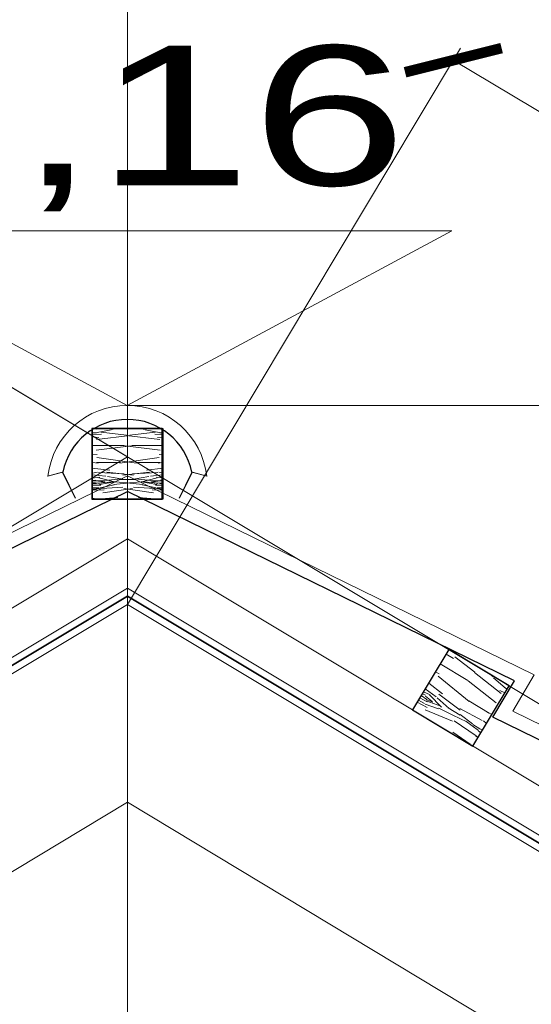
# Model space of a CAD drawing. Header units: millimetres. Extents: x -740 to 33545, y 5178 to 22494.
# Tile 231 of 250: x 12959 to 12996, y 13703 to 13773. Entities that reach past the tile are written whole.
import ezdxf
from ezdxf.lldxf.tags import DXFTag

# ---------------------------------------------------------------- set-up
doc = ezdxf.new("R2010")
doc.units = ezdxf.units.MM
doc.header["$MEASUREMENT"] = 0
doc.layers.get('Defpoints').update_dxf_attribs({"color": 252})
for name, color, linetype, lineweight in [('A_izolacja', 252, 'Continuous', 9), ('A_l.przerywana', 252, 'ICAD_ISO03W100', 9), ('l. przekrojowa', 252, 'Continuous', 30), ('l.przerywana', 252, 'ICAD_ISO03W100', 5), ('l.widokowa', 252, 'Continuous', 15), ('l.wypeĹ‚nien', 252, 'Continuous', 5), ('wymiarowanie', 252, 'Continuous', 9)]:
    doc.layers.add(name, color=color, linetype=linetype, lineweight=lineweight)
doc.styles.add('PROFILE', font='GOTHIC.TTF', dxfattribs={"width": 0.8})
doc.styles.add('styl2', font='simplex.shx')
tags = doc.linetypes.add('ICAD_ISO03W100', pattern=[30, 12, -18]).pattern_tags.tags
tags[6:7] = [DXFTag(74, 4), DXFTag(75, 0), DXFTag(340, '0'), DXFTag(46, 1.0), DXFTag(50, 0.0), DXFTag(44, 0.0), DXFTag(45, 0.0)]
tags[4:5] = [DXFTag(74, 4), DXFTag(75, 0), DXFTag(340, '0'), DXFTag(46, 1.0), DXFTag(50, 0.0), DXFTag(44, 0.0), DXFTag(45, 0.0)]
doc.dimstyles.new('Skala 1-50', dxfattribs={"dimtxt": 12, "dimasz": 5, "dimexe": 1, "dimexo": 1, "dimgap": 1.5, "dimtad": 1, "dimdec": 1, "dimrnd": 0.5, "dimtxsty": 'styl2', "dimblk": 'ARCHTICK', "dimcen": 5, "dimadec": 0, "dimazin": 0, "dimtfac": 1, "dimtdec": 1, "dimtmove": 1, "dimatfit": 3, "dimldrblk": 'ARCHTICK', "dimfxl": 0, "dimlwd": -1, "dimlwe": -1, "dimarcsym": 0})

# ---------------------------------------------------------------- blocks, each defined once
blk = doc.blocks.new('_ArchTick')
at = {"color": 0, "linetype": 'ByBlock', "const_width": 0.15}
blk.add_lwpolyline([(-0.5, -0.5), (0.5, 0.5)], dxfattribs=at)
blk = doc.blocks.new('*D2461')
at = {"layer": 'Defpoints', "color": 0}
for p in [(12967.055, 13731.383), (13272.178, 13601.011), (13249.005, 13562.357)]:
    blk.add_point(p, dxfattribs=at)
at = {"layer": 'wymiarowanie', "color": 0}
for p, q in [((12987.656, 13765.749), (12990.742, 13770.895)), ((12990.227, 13770.037), (13272.178, 13601.011)), ((13269.607, 13596.722), (13272.692, 13601.868))]:
    blk.add_line(p, q, dxfattribs=at)
at = {"layer": 'wymiarowanie', "color": 0, "xscale": 5, "yscale": 5, "zscale": 5}
for p, rotation in [((12990.227, 13770.037), 149.0577037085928), ((13272.178, 13601.011), 329.0577037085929)]:
    blk.add_blockref('_ArchTick', p, dxfattribs=dict(at, rotation=rotation))
at = {"layer": 'wymiarowanie', "color": 0, "insert": (13135.494, 13692.682), "char_height": 12, "attachment_point": 5, "rotation": 329.0577, "style": 'styl2'}
blk.add_mtext('328,5', dxfattribs=at)

msp = doc.modelspace()

# ---------------------------------------------------------------- hatches: boundary and pattern name
at = {"layer": 'l.wypeĹ‚nien'}
h = msp.add_hatch(dxfattribs=at)
h.set_pattern_fill('WOOD8', color=256, scale=10, angle=180, style=0)
h.set_pattern_definition([(190.3048, (22066.2015, -19.996), (-60.00000961, -9.999948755), [1.11803, -110.68536]), (180, (22065.101, -20.196), (-10, 10), [1.1, -8.9]), (161.5651, (22064.0015, -20.196), (-20.00000435, 9.99998403), [0.94868, -30.67409]), (7.125, (22063.1015, -19.896), (-70.0000038, -9.99998282), [0.80623, -79.81635]), (5.1944, (22063.9015, -19.796), (-100.0000067, -9.999952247), [1.10454, -109.34907]), (345.9638, (22065.0015, -19.696), (30.00000546, -9.99998057), [1.23693, -39.99412]), (170.5377, (22065.4015, -19.996), (-50.00000774, 9.9999814), [0.60828, -60.21935]), (186.3402, (22064.8015, -19.896), (79.999994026, 10.00001579), [0.90554, -89.64831]), (354.2894, (22063.9015, -19.996), (89.999994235, -10.000013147), [1.00499, -99.49377]), (11.3099, (22064.9015, -20.096), (-40.00000752, -9.99997632), [0.5099, -50.48029]), (185.1944, (22067.1015, -20.096), (100.0000067, 9.999952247), [1.10454, -109.34907]), (191.3099, (22066.0015, -20.196), (40.00000752, 9.99997632), [1.0198, -49.97039]), (180, (22065.001, -20.396), (-10, 10), [1.2, -8.8]), (159.444, (22063.8015, -20.396), (-50.000018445, 19.999959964), [0.8544, -84.58564]), (176.1859, (22063.00146, -20.096), (-139.999993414, 10.00006124), [1.50333, -148.82963]), (185.1944, (22061.5015, -19.996), (100.0000067, 9.999952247), [1.10454, -109.34907]), (180, (22060.401, -20.096), (-10, 10), [1.1, -8.9]), (174.8056, (22069.3015, -20.096), (-100.0000067, 9.999952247), [1.10454, -109.34907]), (185.1944, (22068.2015, -19.996), (100.0000067, 9.999952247), [1.10454, -109.34907]), (180, (22069.301, -19.896), (-10, 10), [0.6, -9.4]), (174.8056, (22068.7015, -19.896), (-100.0000067, 9.999952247), [1.10454, -109.34907]), (180, (22067.601, -19.796), (-10, 10), [1, -9]), (169.6952, (22066.6015, -19.796), (60.00000961, -9.999948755), [1.11803, -110.68536]), (174.8056, (22065.5015, -19.596), (-100.0000067, 9.999952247), [1.10454, -109.34907]), (185.1944, (22064.4015, -19.496), (100.0000067, 9.999952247), [1.10454, -109.34907]), (185.1944, (22063.3015, -19.596), (100.0000067, 9.999952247), [1.10454, -109.34907]), (188.1301, (22062.2015, -19.696), (59.99999776, 9.99999356), [1.41421, -69.29646]), (180, (22060.801, -19.896), (-10, 10), [1.5, -8.5]), (192.5288, (22061.2015, -25.896), (-50.000003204, -9.99999603), [0.92195, -91.27349]), (185.7106, (22060.3015, -26.096), (89.999994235, 10.000013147), [1.00499, -99.49377]), (171.8699, (22061.2015, -25.896), (-59.99999776, 9.99999356), [0.70711, -70.00357]), (170.5377, (22060.5015, -25.796), (-50.00000774, 9.9999814), [1.21655, -59.61107]), (180, (22069.301, -25.596), (-10, 10), [1.2, -8.8]), (189.4623, (22068.1015, -25.596), (50.00000774, 9.9999814), [0.60828, -60.21935]), (338.1986, (22067.5015, -25.696), (-30.00000273, 9.9999991), [0.53852, -53.31313]), (347.0054, (22068.00146, -25.896), (-90.000007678, 19.999975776), [1.33417, -132.08247]), (187.125, (22060.1015, -25.896), (70.0000038, 9.99998282), [0.80623, -79.81635]), (172.875, (22060.1015, -25.896), (-70.0000038, 9.99998282), [0.80623, -79.81635]), (180, (22069.301, -25.796), (-10, 10), [0.8, -9.2]), (345.9638, (22068.5015, -25.796), (30.00000546, -9.99998057), [0.82462, -40.40644]), (183.3665, (22067.10146, -25.496), (159.99999322, 10.000109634), [1.70294, -168.59093]), (182.2906, (22065.40146, -25.59603), (240.000001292, 9.999957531), [2.502, -247.69792]), (176.8202, (22062.90146, -25.69603), (-170.000005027, 9.999910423), [1.80278, -178.47479]), (170.5377, (22061.1015, -25.596), (-50.00000774, 9.9999814), [1.82483, -59.0028]), (169.6952, (22069.3015, -26.496), (60.00000961, -9.999948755), [1.11803, -110.68536]), (164.0546, (22068.2015, -26.296), (40.00000127, -9.99999889), [1.45602, -71.34508]), (180, (22066.801, -25.896), (-10, 10), [1.3, -8.7]), (188.1301, (22065.5015, -25.896), (59.99999776, 9.99999356), [1.41421, -69.29646]), (176.4237, (22064.10146, -26.096), (-150.000006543, 9.999907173), [1.60312, -158.70907]), (188.7462, (22062.50146, -25.996), (-69.999993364, -10.00004197), [1.31529, -130.21417]), (194.0362, (22061.2015, -26.196), (30.00000546, 9.99998057), [1.23693, -39.99412]), (180, (22060.001, -26.496), (-10, 10), [0.7, -9.3]), (5.1944, (22067.1015, -25.496), (-100.0000067, -9.999952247), [2.20907, -108.24454]), (184.7636, (22069.3015, -24.896), (110.000009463, 9.999915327), [2.40832, -118.00763]), (180, (22066.901, -25.096), (-10, 10), [2.3, -7.7]), (175.9144, (22064.60146, -25.096), (-130.00000149, 9.999961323), [2.80713, -137.54955]), (180, (22061.801, -24.896), (-10, 10), [2.5, -7.5]), (172.875, (22069.3015, -26.996), (-70.0000038, 9.99998282), [2.41868, -78.2039]), (173.6598, (22066.9015, -26.696), (-79.999994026, 10.00001579), [1.81108, -88.74277]), (182.4896, (22065.10146, -26.49603), (219.999994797, 10.000178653), [2.30217, -227.91512]), (186.5198, (22062.80146, -26.59603), (259.9999979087, 29.9999952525), [3.52278, -348.75552]), (176.9872, (22069.30146, -20.49603), (-180.000000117, 10.000041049), [1.90263, -188.36035]), (188.1301, (22067.4015, -20.396), (59.99999776, 9.99999356), [2.12132, -68.58936]), (182.3859, (22065.30146, -20.69603), (230.000005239, 9.999827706), [2.40208, -237.80616]), (169.3803, (22062.90146, -20.796), (109.999984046, -20.00008083), [1.62788, -161.16032]), (180, (22061.301, -20.496), (-10, 10), [2, -8]), (183.1798, (22069.30146, -19.29603), (170.000005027, 9.999910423), [1.80278, -178.47479]), (173.991, (22067.50146, -19.39603), (99.999997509, -9.999993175), [1.9105, -189.13923]), (173.2902, (22065.60146, -19.196), (90.000009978, -9.999938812), [1.71172, -169.4607]), (185.7106, (22063.9015, -18.996), (89.999994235, 10.000013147), [2.00998, -98.48878]), (192.0948, (22061.90146, -19.196), (89.999986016, 20.000067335), [1.43178, -141.74643]), (170.5377, (22060.5015, -19.496), (-50.00000774, 9.9999814), [1.21655, -59.61107]), (176.1859, (22069.30146, -21.196), (-139.999993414, 10.00006124), [1.50333, -148.82963]), (192.8043, (22067.80146, -21.09603), (129.999978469, 30.000073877), [2.2561, -223.35418]), (180, (22065.601, -21.596), (-10, 10), [2.5, -7.5]), (174.5597, (22063.10146, -21.59603), (110.000003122, -9.999933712), [2.1095, -208.84073]), (173.2902, (22061.00146, -21.396), (90.000009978, -9.999938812), [1.71172, -169.4607]), (180, (22069.301, -18.596), (-10, 10), [1.7, -8.3]), (171.8699, (22067.6015, -18.596), (-59.99999776, 9.99999356), [2.82843, -67.88225]), (182.3859, (22064.80146, -18.19603), (230.000005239, 9.999827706), [2.40208, -237.80616]), (185.5275, (22062.40146, -18.29603), (-210.000017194, -19.999853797), [3.11448, -308.33375]), (173.1572, (22069.30146, -27.69603), (169.999993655, -20.000079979), [2.51794, -249.27563]), (180, (22066.801, -27.396), (-10, 10), [2.8, -7.2]), (183.6522, (22064.00146, -27.39603), (310.0000094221, 19.9998729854), [4.70956, -466.24691]), (180, (22069.301, -24.196), (-10, 10), [2.4, -7.6]), (175.2364, (22066.9015, -24.196), (-110.000009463, 9.999915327), [2.40832, -118.00763]), (181.8476, (22064.50146, -23.99603), (300.000004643, 9.999943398), [3.10161, -307.05964]), (182.7263, (22061.40146, -24.09603), (200.00000295, 9.999960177), [2.10238, -208.13558]), (185.1944, (22069.3015, -22.596), (100.0000067, 9.999952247), [2.20907, -108.24454]), (180, (22067.101, -22.796), (-10, 10), [3.2, -6.8]), (178.0908, (22063.90146, -22.79603), (-289.999990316, 10.000242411), [3.00167, -297.16495]), (176.4237, (22060.90146, -22.696), (-150.000006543, 9.999907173), [1.60312, -158.70907])])
h.paths.add_polyline_path([(12964.535, 13738.869), (12969.535, 13738.869), (12969.535, 13743.869), (12964.535, 13743.869)])
h = msp.add_hatch(dxfattribs=at)
h.set_pattern_fill('WOOD8', color=256, scale=10, angle=180, style=0)
h.set_pattern_definition([(190.3048, (22066.2015, -19.996), (-60.00000961, -9.999948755), [1.11803, -110.68536]), (180, (22065.101, -20.196), (-10, 10), [1.1, -8.9]), (161.5651, (22064.0015, -20.196), (-20.00000435, 9.99998403), [0.94868, -30.67409]), (7.125, (22063.1015, -19.896), (-70.0000038, -9.99998282), [0.80623, -79.81635]), (5.1944, (22063.9015, -19.796), (-100.0000067, -9.999952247), [1.10454, -109.34907]), (345.9638, (22065.0015, -19.696), (30.00000546, -9.99998057), [1.23693, -39.99412]), (170.5377, (22065.4015, -19.996), (-50.00000774, 9.9999814), [0.60828, -60.21935]), (186.3402, (22064.8015, -19.896), (79.999994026, 10.00001579), [0.90554, -89.64831]), (354.2894, (22063.9015, -19.996), (89.999994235, -10.000013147), [1.00499, -99.49377]), (11.3099, (22064.9015, -20.096), (-40.00000752, -9.99997632), [0.5099, -50.48029]), (185.1944, (22067.1015, -20.096), (100.0000067, 9.999952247), [1.10454, -109.34907]), (191.3099, (22066.0015, -20.196), (40.00000752, 9.99997632), [1.0198, -49.97039]), (180, (22065.001, -20.396), (-10, 10), [1.2, -8.8]), (159.444, (22063.8015, -20.396), (-50.000018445, 19.999959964), [0.8544, -84.58564]), (176.1859, (22063.00146, -20.096), (-139.999993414, 10.00006124), [1.50333, -148.82963]), (185.1944, (22061.5015, -19.996), (100.0000067, 9.999952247), [1.10454, -109.34907]), (180, (22060.401, -20.096), (-10, 10), [1.1, -8.9]), (174.8056, (22069.3015, -20.096), (-100.0000067, 9.999952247), [1.10454, -109.34907]), (185.1944, (22068.2015, -19.996), (100.0000067, 9.999952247), [1.10454, -109.34907]), (180, (22069.301, -19.896), (-10, 10), [0.6, -9.4]), (174.8056, (22068.7015, -19.896), (-100.0000067, 9.999952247), [1.10454, -109.34907]), (180, (22067.601, -19.796), (-10, 10), [1, -9]), (169.6952, (22066.6015, -19.796), (60.00000961, -9.999948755), [1.11803, -110.68536]), (174.8056, (22065.5015, -19.596), (-100.0000067, 9.999952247), [1.10454, -109.34907]), (185.1944, (22064.4015, -19.496), (100.0000067, 9.999952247), [1.10454, -109.34907]), (185.1944, (22063.3015, -19.596), (100.0000067, 9.999952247), [1.10454, -109.34907]), (188.1301, (22062.2015, -19.696), (59.99999776, 9.99999356), [1.41421, -69.29646]), (180, (22060.801, -19.896), (-10, 10), [1.5, -8.5]), (192.5288, (22061.2015, -25.896), (-50.000003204, -9.99999603), [0.92195, -91.27349]), (185.7106, (22060.3015, -26.096), (89.999994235, 10.000013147), [1.00499, -99.49377]), (171.8699, (22061.2015, -25.896), (-59.99999776, 9.99999356), [0.70711, -70.00357]), (170.5377, (22060.5015, -25.796), (-50.00000774, 9.9999814), [1.21655, -59.61107]), (180, (22069.301, -25.596), (-10, 10), [1.2, -8.8]), (189.4623, (22068.1015, -25.596), (50.00000774, 9.9999814), [0.60828, -60.21935]), (338.1986, (22067.5015, -25.696), (-30.00000273, 9.9999991), [0.53852, -53.31313]), (347.0054, (22068.00146, -25.896), (-90.000007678, 19.999975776), [1.33417, -132.08247]), (187.125, (22060.1015, -25.896), (70.0000038, 9.99998282), [0.80623, -79.81635]), (172.875, (22060.1015, -25.896), (-70.0000038, 9.99998282), [0.80623, -79.81635]), (180, (22069.301, -25.796), (-10, 10), [0.8, -9.2]), (345.9638, (22068.5015, -25.796), (30.00000546, -9.99998057), [0.82462, -40.40644]), (183.3665, (22067.10146, -25.496), (159.99999322, 10.000109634), [1.70294, -168.59093]), (182.2906, (22065.40146, -25.59603), (240.000001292, 9.999957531), [2.502, -247.69792]), (176.8202, (22062.90146, -25.69603), (-170.000005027, 9.999910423), [1.80278, -178.47479]), (170.5377, (22061.1015, -25.596), (-50.00000774, 9.9999814), [1.82483, -59.0028]), (169.6952, (22069.3015, -26.496), (60.00000961, -9.999948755), [1.11803, -110.68536]), (164.0546, (22068.2015, -26.296), (40.00000127, -9.99999889), [1.45602, -71.34508]), (180, (22066.801, -25.896), (-10, 10), [1.3, -8.7]), (188.1301, (22065.5015, -25.896), (59.99999776, 9.99999356), [1.41421, -69.29646]), (176.4237, (22064.10146, -26.096), (-150.000006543, 9.999907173), [1.60312, -158.70907]), (188.7462, (22062.50146, -25.996), (-69.999993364, -10.00004197), [1.31529, -130.21417]), (194.0362, (22061.2015, -26.196), (30.00000546, 9.99998057), [1.23693, -39.99412]), (180, (22060.001, -26.496), (-10, 10), [0.7, -9.3]), (5.1944, (22067.1015, -25.496), (-100.0000067, -9.999952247), [2.20907, -108.24454]), (184.7636, (22069.3015, -24.896), (110.000009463, 9.999915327), [2.40832, -118.00763]), (180, (22066.901, -25.096), (-10, 10), [2.3, -7.7]), (175.9144, (22064.60146, -25.096), (-130.00000149, 9.999961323), [2.80713, -137.54955]), (180, (22061.801, -24.896), (-10, 10), [2.5, -7.5]), (172.875, (22069.3015, -26.996), (-70.0000038, 9.99998282), [2.41868, -78.2039]), (173.6598, (22066.9015, -26.696), (-79.999994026, 10.00001579), [1.81108, -88.74277]), (182.4896, (22065.10146, -26.49603), (219.999994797, 10.000178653), [2.30217, -227.91512]), (186.5198, (22062.80146, -26.59603), (259.9999979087, 29.9999952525), [3.52278, -348.75552]), (176.9872, (22069.30146, -20.49603), (-180.000000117, 10.000041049), [1.90263, -188.36035]), (188.1301, (22067.4015, -20.396), (59.99999776, 9.99999356), [2.12132, -68.58936]), (182.3859, (22065.30146, -20.69603), (230.000005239, 9.999827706), [2.40208, -237.80616]), (169.3803, (22062.90146, -20.796), (109.999984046, -20.00008083), [1.62788, -161.16032]), (180, (22061.301, -20.496), (-10, 10), [2, -8]), (183.1798, (22069.30146, -19.29603), (170.000005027, 9.999910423), [1.80278, -178.47479]), (173.991, (22067.50146, -19.39603), (99.999997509, -9.999993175), [1.9105, -189.13923]), (173.2902, (22065.60146, -19.196), (90.000009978, -9.999938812), [1.71172, -169.4607]), (185.7106, (22063.9015, -18.996), (89.999994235, 10.000013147), [2.00998, -98.48878]), (192.0948, (22061.90146, -19.196), (89.999986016, 20.000067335), [1.43178, -141.74643]), (170.5377, (22060.5015, -19.496), (-50.00000774, 9.9999814), [1.21655, -59.61107]), (176.1859, (22069.30146, -21.196), (-139.999993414, 10.00006124), [1.50333, -148.82963]), (192.8043, (22067.80146, -21.09603), (129.999978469, 30.000073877), [2.2561, -223.35418]), (180, (22065.601, -21.596), (-10, 10), [2.5, -7.5]), (174.5597, (22063.10146, -21.59603), (110.000003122, -9.999933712), [2.1095, -208.84073]), (173.2902, (22061.00146, -21.396), (90.000009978, -9.999938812), [1.71172, -169.4607]), (180, (22069.301, -18.596), (-10, 10), [1.7, -8.3]), (171.8699, (22067.6015, -18.596), (-59.99999776, 9.99999356), [2.82843, -67.88225]), (182.3859, (22064.80146, -18.19603), (230.000005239, 9.999827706), [2.40208, -237.80616]), (185.5275, (22062.40146, -18.29603), (-210.000017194, -19.999853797), [3.11448, -308.33375]), (173.1572, (22069.30146, -27.69603), (169.999993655, -20.000079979), [2.51794, -249.27563]), (180, (22066.801, -27.396), (-10, 10), [2.8, -7.2]), (183.6522, (22064.00146, -27.39603), (310.0000094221, 19.9998729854), [4.70956, -466.24691]), (180, (22069.301, -24.196), (-10, 10), [2.4, -7.6]), (175.2364, (22066.9015, -24.196), (-110.000009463, 9.999915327), [2.40832, -118.00763]), (181.8476, (22064.50146, -23.99603), (300.000004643, 9.999943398), [3.10161, -307.05964]), (182.7263, (22061.40146, -24.09603), (200.00000295, 9.999960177), [2.10238, -208.13558]), (185.1944, (22069.3015, -22.596), (100.0000067, 9.999952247), [2.20907, -108.24454]), (180, (22067.101, -22.796), (-10, 10), [3.2, -6.8]), (178.0908, (22063.90146, -22.79603), (-289.999990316, 10.000242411), [3.00167, -297.16495]), (176.4237, (22060.90146, -22.696), (-150.000006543, 9.999907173), [1.60312, -158.70907])])
h.paths.add_polyline_path([(12964.535, 13738.869), (12969.535, 13738.869), (12969.535, 13743.869), (12964.535, 13743.869)])
h = msp.add_hatch(dxfattribs=at)
h.set_pattern_fill('WOOD8', color=256, scale=10, angle=360, style=0)
h.set_pattern_definition([(349.6952, (3867.908, -19.996), (60.00000961, -9.999948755), [1.11803, -110.68536]), (360, (3869.008, -20.196), (10, 10), [1.1, -8.9]), (18.4349, (3870.108, -20.196), (20.00000435, 9.99998403), [0.94868, -30.67409]), (172.875, (3871.008, -19.896), (70.0000038, -9.99998282), [0.80623, -79.81635]), (174.8056, (3870.208, -19.796), (100.0000067, -9.999952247), [1.10454, -109.34907]), (194.0362, (3869.108, -19.696), (-30.00000546, -9.99998057), [1.23693, -39.99412]), (9.4623, (3868.708, -19.996), (50.00000774, 9.9999814), [0.60828, -60.21935]), (353.6598, (3869.308, -19.896), (-79.999994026, 10.00001579), [0.90554, -89.64831]), (185.7106, (3870.208, -19.996), (-89.999994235, -10.000013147), [1.00499, -99.49377]), (168.6901, (3869.208, -20.096), (40.00000752, -9.99997632), [0.5099, -50.48029]), (354.8056, (3867.008, -20.096), (-100.0000067, 9.999952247), [1.10454, -109.34907]), (348.6901, (3868.108, -20.196), (-40.00000752, 9.99997632), [1.0198, -49.97039]), (360, (3869.108, -20.396), (10, 10), [1.2, -8.8]), (20.556, (3870.308, -20.396), (50.000018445, 19.999959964), [0.8544, -84.58564]), (3.8141, (3871.108, -20.096), (139.999993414, 10.00006124), [1.50333, -148.82963]), (354.8056, (3872.608, -19.996), (-100.0000067, 9.999952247), [1.10454, -109.34907]), (360, (3873.708, -20.096), (10, 10), [1.1, -8.9]), (5.1944, (3864.808, -20.096), (100.0000067, 9.999952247), [1.10454, -109.34907]), (354.8056, (3865.908, -19.996), (-100.0000067, 9.999952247), [1.10454, -109.34907]), (360, (3864.808, -19.896), (10, 10), [0.6, -9.4]), (5.1944, (3865.408, -19.896), (100.0000067, 9.999952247), [1.10454, -109.34907]), (360, (3866.508, -19.796), (10, 10), [1, -9]), (10.3048, (3867.508, -19.796), (-60.00000961, -9.999948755), [1.11803, -110.68536]), (5.1944, (3868.608, -19.596), (100.0000067, 9.999952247), [1.10454, -109.34907]), (354.8056, (3869.708, -19.496), (-100.0000067, 9.999952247), [1.10454, -109.34907]), (354.8056, (3870.808, -19.596), (-100.0000067, 9.999952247), [1.10454, -109.34907]), (351.8699, (3871.908, -19.696), (-59.99999776, 9.99999356), [1.41421, -69.29646]), (360, (3873.308, -19.896), (10, 10), [1.5, -8.5]), (347.4712, (3872.908, -25.896), (50.000003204, -9.99999603), [0.92195, -91.27349]), (354.2894, (3873.808, -26.096), (-89.999994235, 10.000013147), [1.00499, -99.49377]), (8.1301, (3872.908, -25.896), (59.99999776, 9.99999356), [0.70711, -70.00357]), (9.4623, (3873.608, -25.796), (50.00000774, 9.9999814), [1.21655, -59.61107]), (360, (3864.808, -25.596), (10, 10), [1.2, -8.8]), (350.5377, (3866.008, -25.596), (-50.00000774, 9.9999814), [0.60828, -60.21935]), (201.8014, (3866.608, -25.696), (30.00000273, 9.9999991), [0.53852, -53.31313]), (192.9946, (3866.108, -25.896), (90.000007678, 19.999975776), [1.33417, -132.08247]), (352.875, (3874.008, -25.896), (-70.0000038, 9.99998282), [0.80623, -79.81635]), (7.125, (3874.008, -25.896), (70.0000038, 9.99998282), [0.80623, -79.81635]), (360, (3864.808, -25.796), (10, 10), [0.8, -9.2]), (194.0362, (3865.608, -25.796), (-30.00000546, -9.99998057), [0.82462, -40.40644]), (356.6335, (3867.00803, -25.496), (-159.99999322, 10.000109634), [1.70294, -168.59093]), (357.7094, (3868.70803, -25.59603), (-240.000001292, 9.999957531), [2.502, -247.69792]), (3.1798, (3871.20803, -25.69603), (170.000005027, 9.999910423), [1.80278, -178.47479]), (9.4623, (3873.008, -25.596), (50.00000774, 9.9999814), [1.82483, -59.0028]), (10.3048, (3864.808, -26.496), (-60.00000961, -9.999948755), [1.11803, -110.68536]), (15.9454, (3865.908, -26.296), (-40.00000127, -9.99999889), [1.45602, -71.34508]), (360, (3867.308, -25.896), (10, 10), [1.3, -8.7]), (351.8699, (3868.608, -25.896), (-59.99999776, 9.99999356), [1.41421, -69.29646]), (3.5763, (3870.00803, -26.096), (150.000006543, 9.999907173), [1.60312, -158.70907]), (351.2538, (3871.608, -25.996), (69.999993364, -10.00004197), [1.31529, -130.21417]), (345.9638, (3872.908, -26.196), (-30.00000546, 9.99998057), [1.23693, -39.99412]), (360, (3874.108, -26.496), (10, 10), [0.7, -9.3]), (174.8056, (3867.008, -25.496), (100.0000067, -9.999952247), [2.20907, -108.24454]), (355.2364, (3864.808, -24.896), (-110.000009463, 9.999915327), [2.40832, -118.00763]), (360, (3867.208, -25.096), (10, 10), [2.3, -7.7]), (4.0856, (3869.508, -25.096), (130.00000149, 9.999961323), [2.80713, -137.54955]), (360, (3872.308, -24.896), (10, 10), [2.5, -7.5]), (7.125, (3864.808, -26.996), (70.0000038, 9.99998282), [2.41868, -78.2039]), (6.3402, (3867.208, -26.696), (79.999994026, 10.00001579), [1.81108, -88.74277]), (357.5104, (3869.00803, -26.49603), (-219.999994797, 10.000178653), [2.30217, -227.91512]), (353.4802, (3871.30803, -26.59603), (-259.9999979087, 29.9999952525), [3.52278, -348.75552]), (3.0128, (3864.80803, -20.49603), (180.000000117, 10.000041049), [1.90263, -188.36035]), (351.8699, (3866.708, -20.396), (-59.99999776, 9.99999356), [2.12132, -68.58936]), (357.6141, (3868.80803, -20.69603), (-230.000005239, 9.999827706), [2.40208, -237.80616]), (10.6197, (3871.20803, -20.796), (-109.999984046, -20.00008083), [1.62788, -161.16032]), (360, (3872.808, -20.496), (10, 10), [2, -8]), (356.8202, (3864.80803, -19.29603), (-170.000005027, 9.999910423), [1.80278, -178.47479]), (6.009, (3866.60803, -19.39603), (-99.999997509, -9.999993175), [1.9105, -189.13923]), (6.7098, (3868.50803, -19.196), (-90.000009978, -9.999938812), [1.71172, -169.4607]), (354.2894, (3870.208, -18.996), (-89.999994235, 10.000013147), [2.00998, -98.48878]), (347.9052, (3872.208, -19.196), (-89.999986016, 20.000067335), [1.43178, -141.74643]), (9.4623, (3873.608, -19.496), (50.00000774, 9.9999814), [1.21655, -59.61107]), (3.8141, (3864.808, -21.196), (139.999993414, 10.00006124), [1.50333, -148.82963]), (347.1957, (3866.30803, -21.09603), (-129.999978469, 30.000073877), [2.2561, -223.35418]), (360, (3868.508, -21.596), (10, 10), [2.5, -7.5]), (5.4403, (3871.00803, -21.59603), (-110.000003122, -9.999933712), [2.1095, -208.84073]), (6.7098, (3873.10803, -21.396), (-90.000009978, -9.999938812), [1.71172, -169.4607]), (360, (3864.808, -18.596), (10, 10), [1.7, -8.3]), (8.1301, (3866.508, -18.596), (59.99999776, 9.99999356), [2.82843, -67.88225]), (357.6141, (3869.30803, -18.19603), (-230.000005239, 9.999827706), [2.40208, -237.80616]), (354.4725, (3871.70803, -18.29603), (210.000017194, -19.999853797), [3.11448, -308.33375]), (6.8428, (3864.80803, -27.69603), (-169.999993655, -20.000079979), [2.51794, -249.27563]), (360, (3867.308, -27.396), (10, 10), [2.8, -7.2]), (356.3478, (3870.10803, -27.39603), (-310.0000094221, 19.9998729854), [4.70956, -466.24691]), (360, (3864.808, -24.196), (10, 10), [2.4, -7.6]), (4.7636, (3867.208, -24.196), (110.000009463, 9.999915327), [2.40832, -118.00763]), (358.1524, (3869.60803, -23.99603), (-300.000004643, 9.999943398), [3.10161, -307.05964]), (357.2737, (3872.70803, -24.09603), (-200.00000295, 9.999960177), [2.10238, -208.13558]), (354.8056, (3864.808, -22.596), (-100.0000067, 9.999952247), [2.20907, -108.24454]), (360, (3867.008, -22.796), (10, 10), [3.2, -6.8]), (1.9092, (3870.20803, -22.79603), (289.999990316, 10.000242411), [3.00167, -297.16495]), (3.5763, (3873.20803, -22.696), (150.000006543, 9.999907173), [1.60312, -158.70907])])
h.paths.add_polyline_path([(12969.574, 13738.869), (12964.574, 13738.869), (12964.574, 13743.869), (12969.574, 13743.869)])
h = msp.add_hatch(dxfattribs=at)
h.set_pattern_fill('WOOD8', color=256, scale=10, angle=360, style=0)
h.set_pattern_definition([(349.6952, (3867.908, -19.996), (60.00000961, -9.999948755), [1.11803, -110.68536]), (360, (3869.008, -20.196), (10, 10), [1.1, -8.9]), (18.4349, (3870.108, -20.196), (20.00000435, 9.99998403), [0.94868, -30.67409]), (172.875, (3871.008, -19.896), (70.0000038, -9.99998282), [0.80623, -79.81635]), (174.8056, (3870.208, -19.796), (100.0000067, -9.999952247), [1.10454, -109.34907]), (194.0362, (3869.108, -19.696), (-30.00000546, -9.99998057), [1.23693, -39.99412]), (9.4623, (3868.708, -19.996), (50.00000774, 9.9999814), [0.60828, -60.21935]), (353.6598, (3869.308, -19.896), (-79.999994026, 10.00001579), [0.90554, -89.64831]), (185.7106, (3870.208, -19.996), (-89.999994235, -10.000013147), [1.00499, -99.49377]), (168.6901, (3869.208, -20.096), (40.00000752, -9.99997632), [0.5099, -50.48029]), (354.8056, (3867.008, -20.096), (-100.0000067, 9.999952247), [1.10454, -109.34907]), (348.6901, (3868.108, -20.196), (-40.00000752, 9.99997632), [1.0198, -49.97039]), (360, (3869.108, -20.396), (10, 10), [1.2, -8.8]), (20.556, (3870.308, -20.396), (50.000018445, 19.999959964), [0.8544, -84.58564]), (3.8141, (3871.108, -20.096), (139.999993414, 10.00006124), [1.50333, -148.82963]), (354.8056, (3872.608, -19.996), (-100.0000067, 9.999952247), [1.10454, -109.34907]), (360, (3873.708, -20.096), (10, 10), [1.1, -8.9]), (5.1944, (3864.808, -20.096), (100.0000067, 9.999952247), [1.10454, -109.34907]), (354.8056, (3865.908, -19.996), (-100.0000067, 9.999952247), [1.10454, -109.34907]), (360, (3864.808, -19.896), (10, 10), [0.6, -9.4]), (5.1944, (3865.408, -19.896), (100.0000067, 9.999952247), [1.10454, -109.34907]), (360, (3866.508, -19.796), (10, 10), [1, -9]), (10.3048, (3867.508, -19.796), (-60.00000961, -9.999948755), [1.11803, -110.68536]), (5.1944, (3868.608, -19.596), (100.0000067, 9.999952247), [1.10454, -109.34907]), (354.8056, (3869.708, -19.496), (-100.0000067, 9.999952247), [1.10454, -109.34907]), (354.8056, (3870.808, -19.596), (-100.0000067, 9.999952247), [1.10454, -109.34907]), (351.8699, (3871.908, -19.696), (-59.99999776, 9.99999356), [1.41421, -69.29646]), (360, (3873.308, -19.896), (10, 10), [1.5, -8.5]), (347.4712, (3872.908, -25.896), (50.000003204, -9.99999603), [0.92195, -91.27349]), (354.2894, (3873.808, -26.096), (-89.999994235, 10.000013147), [1.00499, -99.49377]), (8.1301, (3872.908, -25.896), (59.99999776, 9.99999356), [0.70711, -70.00357]), (9.4623, (3873.608, -25.796), (50.00000774, 9.9999814), [1.21655, -59.61107]), (360, (3864.808, -25.596), (10, 10), [1.2, -8.8]), (350.5377, (3866.008, -25.596), (-50.00000774, 9.9999814), [0.60828, -60.21935]), (201.8014, (3866.608, -25.696), (30.00000273, 9.9999991), [0.53852, -53.31313]), (192.9946, (3866.108, -25.896), (90.000007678, 19.999975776), [1.33417, -132.08247]), (352.875, (3874.008, -25.896), (-70.0000038, 9.99998282), [0.80623, -79.81635]), (7.125, (3874.008, -25.896), (70.0000038, 9.99998282), [0.80623, -79.81635]), (360, (3864.808, -25.796), (10, 10), [0.8, -9.2]), (194.0362, (3865.608, -25.796), (-30.00000546, -9.99998057), [0.82462, -40.40644]), (356.6335, (3867.00803, -25.496), (-159.99999322, 10.000109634), [1.70294, -168.59093]), (357.7094, (3868.70803, -25.59603), (-240.000001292, 9.999957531), [2.502, -247.69792]), (3.1798, (3871.20803, -25.69603), (170.000005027, 9.999910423), [1.80278, -178.47479]), (9.4623, (3873.008, -25.596), (50.00000774, 9.9999814), [1.82483, -59.0028]), (10.3048, (3864.808, -26.496), (-60.00000961, -9.999948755), [1.11803, -110.68536]), (15.9454, (3865.908, -26.296), (-40.00000127, -9.99999889), [1.45602, -71.34508]), (360, (3867.308, -25.896), (10, 10), [1.3, -8.7]), (351.8699, (3868.608, -25.896), (-59.99999776, 9.99999356), [1.41421, -69.29646]), (3.5763, (3870.00803, -26.096), (150.000006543, 9.999907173), [1.60312, -158.70907]), (351.2538, (3871.608, -25.996), (69.999993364, -10.00004197), [1.31529, -130.21417]), (345.9638, (3872.908, -26.196), (-30.00000546, 9.99998057), [1.23693, -39.99412]), (360, (3874.108, -26.496), (10, 10), [0.7, -9.3]), (174.8056, (3867.008, -25.496), (100.0000067, -9.999952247), [2.20907, -108.24454]), (355.2364, (3864.808, -24.896), (-110.000009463, 9.999915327), [2.40832, -118.00763]), (360, (3867.208, -25.096), (10, 10), [2.3, -7.7]), (4.0856, (3869.508, -25.096), (130.00000149, 9.999961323), [2.80713, -137.54955]), (360, (3872.308, -24.896), (10, 10), [2.5, -7.5]), (7.125, (3864.808, -26.996), (70.0000038, 9.99998282), [2.41868, -78.2039]), (6.3402, (3867.208, -26.696), (79.999994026, 10.00001579), [1.81108, -88.74277]), (357.5104, (3869.00803, -26.49603), (-219.999994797, 10.000178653), [2.30217, -227.91512]), (353.4802, (3871.30803, -26.59603), (-259.9999979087, 29.9999952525), [3.52278, -348.75552]), (3.0128, (3864.80803, -20.49603), (180.000000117, 10.000041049), [1.90263, -188.36035]), (351.8699, (3866.708, -20.396), (-59.99999776, 9.99999356), [2.12132, -68.58936]), (357.6141, (3868.80803, -20.69603), (-230.000005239, 9.999827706), [2.40208, -237.80616]), (10.6197, (3871.20803, -20.796), (-109.999984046, -20.00008083), [1.62788, -161.16032]), (360, (3872.808, -20.496), (10, 10), [2, -8]), (356.8202, (3864.80803, -19.29603), (-170.000005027, 9.999910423), [1.80278, -178.47479]), (6.009, (3866.60803, -19.39603), (-99.999997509, -9.999993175), [1.9105, -189.13923]), (6.7098, (3868.50803, -19.196), (-90.000009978, -9.999938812), [1.71172, -169.4607]), (354.2894, (3870.208, -18.996), (-89.999994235, 10.000013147), [2.00998, -98.48878]), (347.9052, (3872.208, -19.196), (-89.999986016, 20.000067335), [1.43178, -141.74643]), (9.4623, (3873.608, -19.496), (50.00000774, 9.9999814), [1.21655, -59.61107]), (3.8141, (3864.808, -21.196), (139.999993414, 10.00006124), [1.50333, -148.82963]), (347.1957, (3866.30803, -21.09603), (-129.999978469, 30.000073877), [2.2561, -223.35418]), (360, (3868.508, -21.596), (10, 10), [2.5, -7.5]), (5.4403, (3871.00803, -21.59603), (-110.000003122, -9.999933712), [2.1095, -208.84073]), (6.7098, (3873.10803, -21.396), (-90.000009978, -9.999938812), [1.71172, -169.4607]), (360, (3864.808, -18.596), (10, 10), [1.7, -8.3]), (8.1301, (3866.508, -18.596), (59.99999776, 9.99999356), [2.82843, -67.88225]), (357.6141, (3869.30803, -18.19603), (-230.000005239, 9.999827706), [2.40208, -237.80616]), (354.4725, (3871.70803, -18.29603), (210.000017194, -19.999853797), [3.11448, -308.33375]), (6.8428, (3864.80803, -27.69603), (-169.999993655, -20.000079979), [2.51794, -249.27563]), (360, (3867.308, -27.396), (10, 10), [2.8, -7.2]), (356.3478, (3870.10803, -27.39603), (-310.0000094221, 19.9998729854), [4.70956, -466.24691]), (360, (3864.808, -24.196), (10, 10), [2.4, -7.6]), (4.7636, (3867.208, -24.196), (110.000009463, 9.999915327), [2.40832, -118.00763]), (358.1524, (3869.60803, -23.99603), (-300.000004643, 9.999943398), [3.10161, -307.05964]), (357.2737, (3872.70803, -24.09603), (-200.00000295, 9.999960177), [2.10238, -208.13558]), (354.8056, (3864.808, -22.596), (-100.0000067, 9.999952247), [2.20907, -108.24454]), (360, (3867.008, -22.796), (10, 10), [3.2, -6.8]), (1.9092, (3870.20803, -22.79603), (289.999990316, 10.000242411), [3.00167, -297.16495]), (3.5763, (3873.20803, -22.696), (150.000006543, 9.999907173), [1.60312, -158.70907])])
h.paths.add_polyline_path([(12969.574, 13738.869), (12964.574, 13738.869), (12964.574, 13743.869), (12969.574, 13743.869)])
h = msp.add_hatch(dxfattribs=at)
h.set_pattern_fill('WOOD8', color=256, scale=10, angle=149.0577, style=0)
h.set_pattern_definition([(159.362504, (13719.2442, -2756.736), (-56.602861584, 22.27366581), [1.11803, -110.68536]), (149.057704, (13718.198, -2756.342), (-3.43511, 13.718601), [1.1, -8.9]), (130.622804, (13717.2544, -2755.7763), (-12.0119779, 18.8603351), [0.94868, -30.67409]), (336.182704, (13716.6368, -2755.0563), (-65.17972982, 27.41537904), [0.80623, -79.81635]), (334.252104, (13717.3743, -2755.38185), (-90.91028372, 42.84064307), [1.10454, -109.34907]), (315.021504, (13718.3692, -2755.8617), (20.58883636, -24.00207817), [1.23693, -39.99412]), (139.595404, (13718.558, -2756.3246), (-37.74254931, 34.28557092), [0.60828, -60.21935]), (155.397904, (13718.0948, -2755.9304), (73.756594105, -32.55709118), [0.90554, -89.64831]), (323.347104, (13717.2715, -2755.5534), (72.04994424, -54.85257296), [1.00499, -99.49377]), (340.367604, (13718.0778, -2756.1533), (-39.44916255, 11.99015022), [0.5099, -50.48029]), (154.252104, (13719.9647, -2757.2845), (90.91028372, -42.84064307), [1.10454, -109.34907]), (160.367604, (13718.9698, -2756.8047), (39.44916255, -11.99015022), [1.0198, -49.97039]), (149.057704, (13718.009, -2756.462), (-3.43511, 13.718601), [1.2, -8.8]), (128.501704, (13716.98, -2755.845), (-32.600824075, 42.86241375), [0.8544, -84.58564]), (145.2436037, (13716.44816, -2755.1764), (-114.934197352, 80.561340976), [1.50333, -148.82963]), (154.252104, (13715.21305, -2754.3194), (90.91028372, -42.84064307), [1.10454, -109.34907]), (149.057704, (13714.218, -2753.84), (-3.43511, 13.718601), [1.1, -8.9]), (143.863304, (13721.8516, -2758.4157), (-80.626841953, 59.994272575), [1.10454, -109.34907]), (154.252104, (13720.9595, -2757.7643), (90.91028372, -42.84064307), [1.10454, -109.34907]), (149.057704, (13721.954, -2758.244), (-3.43511, 13.718601), [0.6, -9.4]), (143.863304, (13721.4398, -2757.93565), (-80.626841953, 59.994272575), [1.10454, -109.34907]), (149.057704, (13720.548, -2757.284), (-3.43511, 13.718601), [1, -9]), (138.752904, (13719.6901, -2756.7701), (46.319423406, -39.427289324), [1.11803, -110.68536]), (143.863304, (13718.8495, -2756.033), (-80.626841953, 59.994272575), [1.10454, -109.34907]), (154.252104, (13717.9574, -2755.3816), (90.91028372, -42.84064307), [1.10454, -109.34907]), (154.252104, (13716.96255, -2754.9018), (90.91028372, -42.84064307), [1.10454, -109.34907]), (157.187804, (13715.9677, -2754.422), (56.60287446, -22.27362129), [1.41421, -69.29646]), (149.057704, (13714.664, -2753.874), (-3.43511, 13.718601), [1.5, -8.5]), (161.586504, (13711.9221, -2759.2255), (-48.02602469, 17.13187653), [0.92195, -91.27349]), (154.768304, (13711.0474, -2758.9342), (82.333448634, -37.69883899), [1.00499, -99.49377]), (140.927604, (13711.9221, -2759.2255), (-46.31939021, 39.42732166), [0.70711, -70.00357]), (139.595404, (13711.3732, -2758.7798), (-37.74254931, 34.28557092), [1.21655, -59.61107]), (149.057704, (13719.024, -2763.133), (-3.43511, 13.718601), [1.2, -8.8]), (158.520004, (13717.9944, -2762.516), (48.02602105, -17.13189142), [0.60828, -60.21935]), (307.256304, (13717.4284, -2762.2932), (-20.5888245, 24.00209266), [0.53852, -53.31313]), (316.0631037, (13717.7544, -2762.72185), (-66.908229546, 63.42940353), [1.33417, -132.08247]), (156.182704, (13710.9787, -2758.6599), (65.17972982, -27.41537904), [0.80623, -79.81635]), (141.932704, (13710.9787, -2758.6599), (-54.89625662, 44.56906099), [0.80623, -79.81635]), (149.057704, (13718.921, -2763.305), (-3.43511, 13.718601), [0.8, -9.2]), (315.021504, (13718.2346, -2762.8932), (20.58883636, -24.00207817), [0.82462, -40.40644]), (152.4242037, (13717.1881, -2761.916), (142.371487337, -73.690973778), [1.70294, -168.59093]), (151.3483037, (13715.67864, -2761.1277), (210.9862617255, -114.825071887), [2.502, -247.69792]), (145.8779037, (13713.483, -2759.928), (-140.664851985, 95.986453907), [1.80278, -178.47479]), (139.595404, (13711.9906, -2758.9167), (-37.74254931, 34.28557092), [1.82483, -59.0028]), (138.752904, (13718.5609, -2763.9049), (46.319423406, -39.427289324), [1.11803, -110.68536]), (133.112304, (13717.7202, -2763.1678), (29.16567905, -29.14383716), [1.45602, -71.34508]), (149.057704, (13716.725, -2762.105), (-3.43511, 13.718601), [1.3, -8.7]), (157.187804, (13715.6102, -2761.4364), (56.60287446, -22.27362129), [1.41421, -69.29646]), (145.4814037, (13714.30657, -2760.8881), (-123.511143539, 85.702961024), [1.60312, -158.70907]), (157.8039037, (13712.9857, -2759.97965), (-65.17975129, 27.415322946), [1.31529, -130.21417]), (163.093904, (13711.7679, -2759.4828), (30.87230726, -6.84840007), [1.23693, -39.99412]), (149.057704, (13710.584, -2759.123), (-3.43511, 13.718601), [0.7, -9.3]), (334.252104, (13717.1881, -2761.916), (-90.91028372, 42.84064307), [2.20907, -108.24454]), (153.8213037, (13719.3835, -2762.5326), (99.487122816, -47.982421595), [2.40832, -118.00763]), (149.057704, (13717.222, -2761.47), (-3.43511, 13.718601), [2.3, -7.7]), (144.9721037, (13715.2496, -2760.2875), (-106.357399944, 75.419513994), [2.80713, -137.54955]), (149.057704, (13712.951, -2758.676), (-3.43511, 13.718601), [2.5, -7.5]), (141.932704, (13718.3038, -2764.3337), (-54.89625662, 44.56906099), [2.41868, -78.2039]), (142.717504, (13716.3996, -2762.8424), (-63.47308699, 49.71082968), [1.81108, -88.74277]), (151.5473037, (13714.9586, -2761.74535), (193.832658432, -104.541388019), [2.30217, -227.91512]), (155.5775037, (13712.9345, -2760.64852), (238.423480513, -107.954817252), [3.52278, -348.75552]), (146.0449037, (13721.6459, -2758.75877), (-149.241636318, 101.128308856), [1.90263, -188.36035]), (157.187804, (13720.0677, -2757.696), (56.60287446, -22.27362129), [2.12132, -68.58936]), (151.4436037, (13718.11233, -2756.8736), (202.409342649, -109.683439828), [2.40208, -237.80616]), (138.4380037, (13716.00247, -2755.72536), (84.061866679, -73.712972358), [1.62788, -161.16032]), (149.057704, (13714.784, -2754.645), (-3.43511, 13.718601), [2, -8]), (152.2375037, (13722.2629, -2757.72955), (150.948250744, -78.832896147), [1.80278, -178.47479]), (143.0487037, (13720.66767, -2756.8898), (80.626813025, -59.994302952), [1.9105, -189.13923]), (142.3479037, (13719.1409, -2755.74133), (72.049995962, -54.8525173), [1.71172, -169.4607]), (154.768304, (13717.7857, -2754.6957), (82.333448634, -37.69883899), [2.00998, -98.48878]), (161.1525037, (13715.96746, -2753.8389), (87.475214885, -29.12193258), [1.43178, -141.74643]), (139.595404, (13714.6124, -2753.3763), (-37.74254931, 34.28557092), [1.21655, -59.61107]), (145.2436037, (13721.286, -2759.35915), (-114.934197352, 80.561340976), [1.50333, -148.82963]), (161.8620037, (13720.05088, -2758.5021), (126.924380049, -41.11204913), [2.2561, -223.35418]), (149.057704, (13717.907, -2757.8), (-3.43511, 13.718601), [2.5, -7.5]), (143.6174037, (13715.76267, -2756.51434), (89.203704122, -65.136000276), [2.1095, -208.84073]), (142.3479037, (13714.06436, -2755.26304), (72.049995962, -54.8525173), [1.71172, -169.4607]), (149.057704, (13722.623, -2757.129), (-3.43511, 13.718601), [1.7, -8.3]), (140.927604, (13721.1648, -2756.2551), (-46.31939021, 39.42732166), [2.82843, -67.88225]), (151.4436037, (13718.96892, -2754.4723), (202.409342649, -109.683439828), [2.40208, -237.80616]), (154.5852037, (13716.85906, -2753.32406), (-190.3974003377, 90.8230770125), [3.11448, -308.33375]), (142.2149037, (13717.94385, -2764.9341), (135.523009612, -104.563449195), [2.51794, -249.27563]), (149.057704, (13715.954, -2763.391), (-3.43511, 13.718601), [2.8, -7.2]), (152.7099037, (13713.55237, -2761.95168), (276.1659606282, -142.2405109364), [4.70956, -466.24691]), (149.057704, (13719.743, -2761.932), (-3.43511, 13.718601), [2.4, -7.6]), (144.2941037, (13717.685, -2760.6982), (-89.203719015, 65.135987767), [2.40832, -118.00763]), (150.9053037, (13715.7294, -2759.29263), (262.447391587, -145.6755583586), [3.10161, -307.05964]), (151.7840037, (13713.01916, -2757.78446), (176.678841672, -94.258088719), [2.10238, -208.13558]), (154.252104, (13720.5661, -2760.5599), (90.91028372, -42.84064307), [2.20907, -108.24454]), (149.057704, (13718.576, -2759.6), (-3.43511, 13.718601), [3.2, -6.8]), (147.1485037, (13715.8318, -2757.9549), (-243.586937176, 157.6876763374), [3.00167, -297.16495]), (145.4814037, (13713.31017, -2756.3266), (-123.511143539, 85.702961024), [1.60312, -158.70907])])
h.paths.add_polyline_path([(12987.335, 13723.889), (12991.623, 13721.319), (12994.194, 13725.607), (12989.906, 13728.178)])

# ---------------------------------------------------------------- linework, layer by layer
at = {"linetype": 'Continuous', "lineweight": 5}
for points in [[(12685.104, 13562.357), (12967.055, 13731.383)], [(13249.005, 13562.357), (12967.055, 13731.383)], [(12967.055, 13717.339), (12802.861, 13618.428), (12802.861, 13618.428)], [(12967.055, 13717.339), (13131.249, 13618.428), (13131.249, 13618.428)]]:
    msp.add_lwpolyline(points, dxfattribs=at)
at = {"layer": 'A_izolacja'}
for points in [[(12683.048, 13565.787), (12967.055, 13736.047)], [(13251.062, 13565.787), (12967.055, 13736.047)], [(12684.59, 13563.214), (12967.055, 13732.549)], [(13249.519, 13563.214), (12967.055, 13732.549)]]:
    msp.add_lwpolyline(points, dxfattribs=at)
at = {"layer": 'A_izolacja', "linetype": 'ICAD_ISO03W100', "lineweight": 35, "ltscale": 0.2}
for points in [[(12684.847, 13562.786), (12967.055, 13731.966)], [(13249.262, 13562.786), (12967.055, 13731.966)]]:
    msp.add_lwpolyline(points, dxfattribs=at)
at = {"layer": 'A_l.przerywana', "ltscale": 0.3}
for points in [[(13253.633, 13570.076), (12794.499, 13845.322)], [(12680.477, 13570.076), (12967.055, 13741.877)]]:
    msp.add_lwpolyline(points, dxfattribs=at)
at = {"layer": 'l. przekrojowa'}
for points in [[(12969.535, 13743.869), (12964.535, 13743.869), (12964.535, 13738.869), (12969.535, 13738.869), (12969.535, 13743.869)], [(12969.535, 13743.869), (12964.535, 13743.869), (12964.535, 13738.869), (12969.535, 13738.869), (12969.535, 13743.869)], [(12964.574, 13743.869), (12969.574, 13743.869), (12969.574, 13738.869), (12964.574, 13738.869), (12964.574, 13743.869)], [(12964.574, 13743.869), (12969.574, 13743.869), (12969.574, 13738.869), (12964.574, 13738.869), (12964.574, 13743.869)], [(12994.194, 13725.607), (12989.906, 13728.178), (12987.335, 13723.889), (12991.623, 13721.319), (12994.194, 13725.607)]]:
    msp.add_lwpolyline(points, dxfattribs=at)
msp.add_arc((12967.055, 13739.843), 4.681, 11.525, 168.475, dxfattribs=at)
msp.add_arc((12967.055, 13739.843), 4.681, 11.525, 168.475, dxfattribs=at)
msp.add_arc((12967.055, 13739.843), 4.681, 11.525, 168.475, dxfattribs=at)
msp.add_arc((12967.055, 13739.843), 4.681, 11.525, 168.475, dxfattribs=at)
at = {"layer": 'l.przerywana', "ltscale": 0.5}
msp.add_line((12967.055, 13475.084), (12967.055, 13783.246), dxfattribs=at)
at = {"layer": 'l.widokowa'}
for p, q in [((12962.43, 13740.778), (12961.373, 13740.495)), ((12962.43, 13740.778), (12961.373, 13740.495)), ((12962.468, 13740.778), (12961.412, 13740.495)), ((12962.468, 13740.778), (12961.412, 13740.495)), ((12962.43, 13740.778), (12963.336, 13738.922)), ((12962.43, 13740.778), (12963.336, 13738.922)), ((12962.468, 13740.778), (12963.375, 13738.922)), ((12962.468, 13740.778), (12963.375, 13738.922)), ((12971.641, 13740.778), (12970.734, 13738.922)), ((12971.641, 13740.778), (12970.734, 13738.922)), ((12971.68, 13740.778), (12970.773, 13738.922)), ((12971.68, 13740.778), (12970.773, 13738.922)), ((12971.641, 13740.778), (12972.698, 13740.495)), ((12971.641, 13740.778), (12972.698, 13740.495)), ((12971.68, 13740.778), (12972.737, 13740.495)), ((12971.68, 13740.778), (12972.737, 13740.495))]:
    msp.add_line(p, q, dxfattribs=at)
at = {"layer": 'l.widokowa', "ltscale": 0.3}
msp.add_lwpolyline([(12967.055, 13741.877), (12794.499, 13845.322)], dxfattribs=at)
at = {"layer": 'l.widokowa'}
for points in [[(12908.69, 13705.346), (12907.376, 13708.037), (12939.659, 13723.809), (12938.129, 13726.39), (12967.055, 13740.521)], [(13025.419, 13705.346), (13026.734, 13708.037), (12994.45, 13723.809), (12995.98, 13726.39), (12967.055, 13740.521)]]:
    msp.add_lwpolyline(points, dxfattribs=at)
at = {"layer": 'l.widokowa', "lineweight": 30}
for points in [[(12909.589, 13705.785), (12908.713, 13707.577), (12941.072, 13723.386), (12939.543, 13725.967), (12967.055, 13739.408)], [(13024.521, 13705.785), (13025.396, 13707.577), (12993.037, 13723.386), (12994.567, 13725.967), (12967.055, 13739.408)]]:
    msp.add_lwpolyline(points, dxfattribs=at)
at = {"layer": 'l.widokowa'}
msp.add_arc((12967.055, 13739.843), 5.681, 6.59062, 173.40938, dxfattribs=at)
msp.add_arc((12967.055, 13739.843), 5.681, 6.59062, 173.40938, dxfattribs=at)
msp.add_arc((12967.055, 13739.843), 5.681, 6.59062, 173.40938, dxfattribs=at)
msp.add_arc((12967.055, 13739.843), 5.681, 6.59062, 173.40938, dxfattribs=at)
at = {"layer": 'wymiarowanie', "linetype": 'ICAD_ISO03W100', "ltscale": 0.2}
for p, q in [((12987.656, 13765.749), (12967.055, 13731.383)), ((12967.05, 13745.523), (13588.043, 13745.55))]:
    msp.add_line(p, q, dxfattribs=at)
at = {"layer": 'wymiarowanie', "linetype": 'ByBlock'}
msp.add_lwpolyline([(12967.05, 13745.523), (12990.117, 13757.929), (12943.983, 13757.929)], close=True, dxfattribs=at)

# ---------------------------------------------------------------- texts
at = {"layer": 'wymiarowanie', "style": 'PROFILE', "width": 1.5}
msp.add_text('+6,16', height=9.9041, dxfattribs=at).set_placement((12936.66, 13761.153))

# ---------------------------------------------------------------- dimensions: what is measured, and where the dimension line sits
at = {"layer": 'wymiarowanie'}
dim = msp.add_aligned_dim(p1=(12967.055, 13731.383), p2=(13249.005, 13562.357), distance=45.068, dimstyle='Skala 1-50', dxfattribs=at)
dim.commit()
dim.dimension.update_dxf_attribs({"geometry": '*D2461', "text_midpoint": (13135.494, 13692.682)})

doc.saveas('drawing.dxf')
